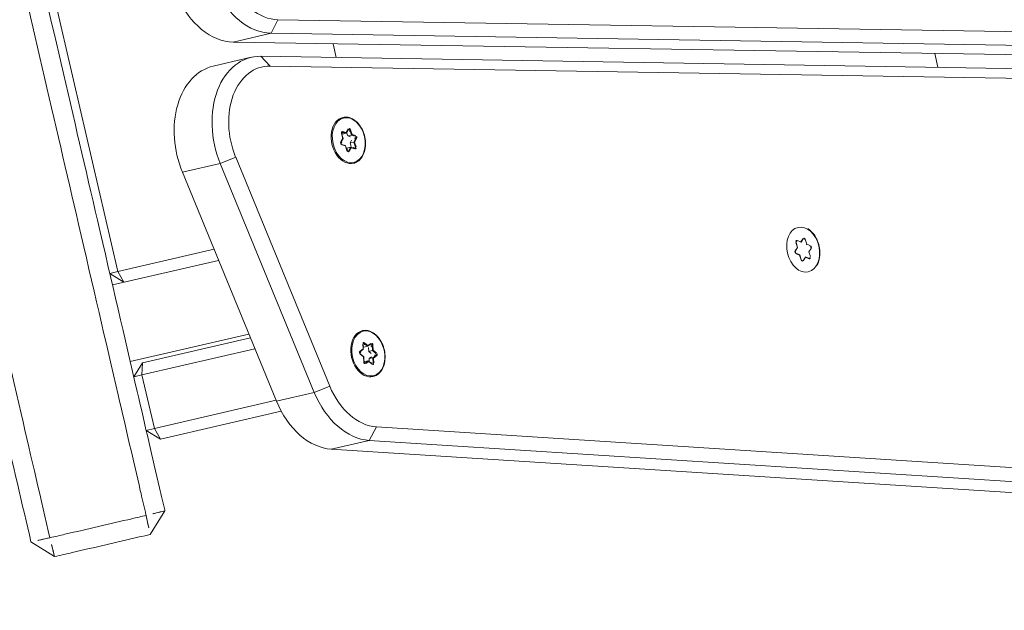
# Model space of a CAD drawing. Extents: x 5477758 to 5478338, y 5918274 to 5918502.
# Tile 94 of 121: x 5477951.976 to 5477952.226, y 5918461.916 to 5918462.066. Entities that reach past the tile are written whole.
import ezdxf

# ---------------------------------------------------------------- set-up
doc = ezdxf.new("R2010")
doc.units = 0
doc.layers.get('0').update_dxf_attribs({"color": 8, "linetype": 'CONTINUOUS', "lineweight": 13})
doc.layers.add('0_PROJEKTOWANE ZABAWKI', color=8, linetype='CONTINUOUS', lineweight=0)

# ---------------------------------------------------------------- blocks, each defined once
blk = doc.blocks.new('zw$CEC1')
for p, q in [((1191.335, -593.784), (1175.214, -658.433)), ((1175.51, -658.257), (1191.631, -593.609)), ((1189.853, -595.852), (1174.406, -657.798)), ((1174.701, -658.047), (1190.148, -596.101)), ((1203.559, -596.174), (1185.064, -657.701)), ((1185.358, -657.957), (1203.853, -596.43)), ((1190.148, -597.091), (1174.701, -659.037)), ((1203.853, -597.42), (1185.358, -658.947)), ((1179.023, -641.705), (1179.386, -641.705)), ((1183.066, -645.896), (1183.011, -645.977)), ((1183.216, -645.965), (1183.143, -645.892)), ((1183.342, -645.958), (1183.216, -645.965)), ((1182.852, -646.035), (1182.924, -646.108)), ((1182.939, -646.113), (1182.862, -646.035)), ((1182.924, -646.108), (1182.87, -646.19)), ((1183.011, -645.977), (1182.885, -645.985)), ((1183.236, -646.213), (1183.178, -646.299)), ((1183.19, -646.297), (1183.245, -646.216)), ((1183.37, -646.204), (1183.238, -646.212)), ((1183.245, -646.216), (1183.371, -646.208)), ((1183.374, -646.006), (1183.316, -646.092)), ((1183.332, -646.085), (1183.387, -646.003)), ((1183.405, -646.158), (1183.332, -646.085)), ((1183.046, -646.223), (1182.913, -646.231)), ((1182.914, -646.235), (1183.04, -646.228)), ((1183.04, -646.228), (1183.113, -646.301)), ((1183.124, -646.301), (1183.047, -646.223)), ((1175.317, -656.569), (1175.679, -656.569)), ((1177.52, -656.683), (1177.597, -656.754)), ((1177.612, -656.758), (1177.53, -656.682)), ((1177.676, -656.62), (1177.55, -656.632)), ((1177.552, -656.653), (1177.687, -656.641)), ((1177.552, -656.656), (1177.552, -656.653)), ((1177.597, -656.744), (1177.687, -656.736)), ((1177.725, -656.538), (1177.676, -656.62)), ((1177.687, -656.641), (1177.739, -656.552)), ((1177.687, -656.641), (1177.687, -656.736)), ((1177.687, -656.736), (1177.724, -656.674)), ((1177.739, -656.552), (1177.739, -656.556)), ((1177.791, -656.548), (1177.873, -656.624)), ((1177.791, -656.551), (1177.791, -656.548)), ((1177.88, -656.602), (1177.803, -656.531)), ((1177.815, -656.665), (1177.873, -656.72)), ((1177.873, -656.624), (1178.008, -656.612)), ((1177.873, -656.624), (1177.873, -656.72)), ((1177.873, -656.72), (1177.968, -656.711)), ((1178.006, -656.591), (1177.88, -656.602)), ((1177.987, -656.73), (1178.069, -656.806)), ((1177.987, -656.73), (1177.987, -656.825)), ((1178.04, -656.638), (1177.988, -656.726)), ((1178.004, -656.718), (1178.053, -656.635)), ((1178.081, -656.789), (1178.004, -656.718)), ((1178.008, -656.612), (1178.008, -656.616)), ((1177.597, -656.754), (1177.548, -656.837)), ((1177.562, -656.852), (1177.614, -656.763)), ((1177.562, -656.855), (1177.562, -656.852)), ((1177.726, -656.865), (1177.594, -656.876)), ((1177.595, -656.881), (1177.721, -656.869)), ((1177.61, -656.865), (1177.614, -656.859)), ((1177.614, -656.763), (1177.614, -656.859)), ((1177.721, -656.869), (1177.798, -656.941)), ((1177.808, -656.941), (1177.727, -656.865)), ((1177.915, -656.849), (1177.862, -656.937)), ((1177.875, -656.934), (1177.924, -656.851)), ((1178.049, -656.836), (1177.917, -656.847)), ((1177.924, -656.851), (1178.05, -656.84)), ((1177.987, -656.825), (1178.002, -656.84)), ((1178.069, -656.806), (1178.069, -656.81)), ((1183, -657.443), (1182.912, -657.507)), ((1182.923, -657.525), (1183.017, -657.456)), ((1182.965, -657.356), (1183, -657.443)), ((1183.017, -657.453), (1182.979, -657.361)), ((1183.016, -657.338), (1183.148, -657.361)), ((1183.016, -657.341), (1183.016, -657.338)), ((1183.017, -657.456), (1183.017, -657.552)), ((1183.143, -657.339), (1183.02, -657.317)), ((1183.054, -657.44), (1183.148, -657.456)), ((1183.231, -657.274), (1183.143, -657.339)), ((1183.148, -657.361), (1183.242, -657.292)), ((1183.148, -657.361), (1183.148, -657.456)), ((1183.148, -657.456), (1183.214, -657.408)), ((1183.242, -657.292), (1183.242, -657.295)), ((1183.292, -657.301), (1183.33, -657.393)), ((1183.292, -657.304), (1183.292, -657.301)), ((1183.303, -657.423), (1183.33, -657.489)), ((1183.342, -657.374), (1183.307, -657.287)), ((1183.33, -657.393), (1183.461, -657.416)), ((1183.33, -657.393), (1183.33, -657.489)), ((1183.33, -657.489), (1183.403, -657.501)), ((1183.465, -657.395), (1183.342, -657.374)), ((1183.478, -657.447), (1183.384, -657.515)), ((1183.398, -657.513), (1183.486, -657.448)), ((1183.461, -657.416), (1183.461, -657.42)), ((1182.923, -657.529), (1182.923, -657.525)), ((1182.934, -657.56), (1183.057, -657.582)), ((1183.066, -657.579), (1182.936, -657.556)), ((1182.997, -657.567), (1183.017, -657.552)), ((1183.057, -657.582), (1183.092, -657.668)), ((1183.106, -657.673), (1183.069, -657.581)), ((1183.252, -657.612), (1183.159, -657.68)), ((1183.168, -657.682), (1183.256, -657.617)), ((1183.382, -657.635), (1183.252, -657.612)), ((1183.256, -657.617), (1183.379, -657.639)), ((1183.381, -657.521), (1183.419, -657.613)), ((1183.381, -657.521), (1183.381, -657.613)), ((1183.433, -657.599), (1183.398, -657.513)), ((1183.419, -657.613), (1183.419, -657.616)), ((1185.064, -657.701), (1185.358, -657.957)), ((1174.406, -657.798), (1174.701, -658.047)), ((1185.358, -658.947), (1185.358, -657.957)), ((1174.701, -659.037), (1174.701, -658.047)), ((1175.214, -658.433), (1175.51, -658.257)), ((1175.184, -658.678), (1175.184, -659.668)), ((1183.784, -658.622), (1177.566, -659.637)), ((1183.784, -658.622), (1183.851, -659.041)), ((1177.634, -660.056), (1183.851, -659.041)), ((1183.851, -659.041), (1183.851, -660.031)), ((1177.566, -659.637), (1177.634, -660.056)), ((1184.128, -663.128), (1184.128, -659.971)), ((1183.851, -660.031), (1177.634, -661.046)), ((1177.634, -661.046), (1177.634, -660.056)), ((1183.828, -660.035), (1183.828, -663.216)), ((1182.028, -660.329), (1182.028, -663.428)), ((1182.128, -660.312), (1182.128, -663.128)), ((1182.428, -663.216), (1182.428, -660.263)), ((1179.728, -660.704), (1179.728, -663.216)), ((1180.028, -663.428), (1180.028, -660.655)), ((1179.728, -663.216), (1065.128, -663.216)), ((1179.728, -663.216), (1180.028, -663.128)), ((1180.028, -663.128), (1179.728, -663.428)), ((1179.728, -663.428), (1179.728, -663.216)), ((1182.428, -663.428), (1182.128, -663.128)), ((1182.128, -663.128), (1182.428, -663.216)), ((1182.428, -663.216), (1182.428, -663.428)), ((1183.828, -663.216), (1182.428, -663.216)), ((1183.828, -663.216), (1184.128, -663.128)), ((1184.128, -663.128), (1183.828, -663.428)), ((1183.828, -663.428), (1183.828, -663.216)), ((1185.928, -663.428), (1186.428, -663.928)), ((1186.428, -666.428), (1185.928, -666.928))]:
    blk.add_line(p, q)
for centre in [(1183.128, -646.097), (1177.8, -656.736), (1183.199, -657.478)]:
    blk.add_ellipse(centre, major_axis=(0.58, 0), ratio=0.707107)
for centre, major_axis, ratio, start_param, end_param in [((1183.106, -645.91), (-0.045, 0), 0.707107, 3.74717, 5.841565), ((1183.066, -645.907), (-0.0125, 0.0083), 0.639267, 3.885335, 5.116295), ((1183.143, -645.902), (0.0107, 0.0105), 0.581364, 1.053304, 2.284263), ((1183.346, -645.99), (0.045, 0), 0.707107, 5.841565, 7.93596), ((1183.342, -645.969), (-0.0009, 0.015), 0.057903, 4.265146, 5.496105), ((1182.889, -646.016), (-0.045, 0), 0.707107, 4.794368, 6.888763), ((1182.852, -646.045), (0.0107, 0.0105), 0.581364, 0, 1.053304), ((1182.91, -646.203), (-0.045, 0), 0.707107, 5.841565, 7.93596), ((1182.87, -646.2), (-0.0125, 0.0083), 0.639267, 3.885335, 5.116295), ((1182.885, -645.995), (-0.0009, 0.015), 0.057903, 4.265146, 5.496105), ((1182.924, -646.119), (0.0172, 0.0016), 0.611133, 0.283044, 1.514003), ((1183.011, -645.988), (0.0082, -0.0143), 0.386306, 0.933648, 2.164607), ((1183.216, -645.976), (-0.0059, -0.0152), 0.294308, 4.061785, 5.292744), ((1183.245, -646.226), (0.0082, -0.0143), 0.386306, 2.164607, 3.331498), ((1183.332, -646.095), (-0.0172, -0.0016), 0.611133, 4.655596, 5.886555), ((1183.371, -646.219), (-0.0009, 0.015), 0.057903, 5.496105, 6.283185), ((1183.368, -646.177), (0.045, 0), 0.707107, 4.794368, 6.888763), ((1183.387, -646.014), (-0.0125, 0.0083), 0.639267, 5.116295, 6.283185), ((1183.405, -646.169), (0.0107, 0.0105), 0.581364, 1.053304, 2.284263), ((1182.914, -646.245), (-0.0009, 0.015), 0.057903, 5.496105, 6.283185), ((1183.04, -646.238), (-0.0059, -0.0152), 0.294308, 3.008481, 4.061785), ((1183.15, -646.283), (0.045, 0), 0.707107, 3.74717, 5.841565), ((1183.113, -646.312), (0.0107, 0.0105), 0.581364, 0, 1.053304), ((1183.19, -646.307), (-0.0125, 0.0083), 0.639267, 5.116295, 6.283185), ((1177.556, -656.663), (-0.045, 0), 0.707107, 4.83863, 6.933025), ((1177.52, -656.693), (0.0102, 0.011), 0.562985, 0, 1.026666), ((1177.556, -656.674), (-0.03, 0), 0.707107, 4.83863, 6.283185), ((1177.55, -656.642), (-0.0013, 0.0149), 0.089029, 3.922996, 5.493792), ((1177.8, -656.75), (-0.25, 0), 0.707107, 5.701841, 6.040914), ((1177.676, -656.631), (0.0088, -0.014), 0.408683, 0.575319, 2.146116), ((1177.8, -656.75), (0.25, 0), 0.707107, 1.513051, 1.881023), ((1177.767, -656.55), (-0.045, 0), 0.707107, 3.791432, 5.885827), ((1177.725, -656.548), (0.0129, -0.0077), 0.652014, 0.369235, 1.940032), ((1177.767, -656.561), (0.03, 0), 0.707107, 0.649839, 2.744234), ((1177.803, -656.541), (0.0102, 0.011), 0.562985, 1.026666, 2.597462), ((1177.88, -656.613), (-0.0053, -0.0154), 0.267309, 4.049622, 5.620418), ((1177.8, -656.75), (0.25, 0), 0.707107, 0.481638, 0.833825), ((1178.004, -656.728), (-0.0171, -0.0025), 0.609417, 4.624941, 6.195738), ((1178.011, -656.622), (0.045, 0), 0.707107, 5.885827, 7.980222), ((1178.006, -656.601), (-0.0013, 0.0149), 0.089029, 3.922996, 5.493792), ((1178.011, -656.633), (0.03, 0), 0.707107, 0, 1.697037), ((1178.053, -656.645), (-0.0129, 0.0077), 0.652014, 5.081624, 6.283185), ((1177.8, -656.75), (-0.6, 0), 0.707107, 0, 3.141593), ((1177.589, -656.849), (-0.045, 0), 0.707107, 5.885827, 7.980222), ((1177.548, -656.847), (0.0129, -0.0077), 0.652014, 0.369235, 1.940032), ((1177.589, -656.86), (-0.03, 0), 0.707107, 5.885827, 6.283185), ((1177.8, -656.75), (-0.25, 0), 0.707107, 0.465854, 0.776815), ((1177.595, -656.891), (-0.0013, 0.0149), 0.089029, 5.493792, 6.283185), ((1177.597, -656.765), (0.0171, 0.0025), 0.609417, 6.195738, 7.766534), ((1177.721, -656.88), (-0.0053, -0.0154), 0.267309, 3.022956, 4.049622), ((1177.8, -656.75), (-0.25, 0), 0.707107, 1.54195, 1.865238), ((1177.834, -656.922), (0.045, 0), 0.707107, 3.791432, 5.885827), ((1177.798, -656.952), (0.0102, 0.011), 0.562985, 0, 1.026666), ((1177.875, -656.945), (-0.0129, 0.0077), 0.652014, 5.081624, 6.283185), ((1177.924, -656.862), (0.0088, -0.014), 0.408683, 2.146116, 3.347677), ((1177.8, -656.75), (0.25, 0), 0.707107, 5.758852, 6.069813), ((1178.05, -656.851), (-0.0013, 0.0149), 0.089029, 5.493792, 6.283185), ((1178.045, -656.808), (0.045, 0), 0.707107, 4.83863, 6.933025), ((1178.081, -656.8), (0.0102, 0.011), 0.562985, 1.026666, 2.597462), ((1178.045, -656.819), (0.03, 0), 0.707107, 0, 0.649839), ((1183.199, -657.492), (-0.6, 0), 0.707107, 0, 3.141593), ((1183.009, -657.348), (-0.045, 0), 0.707107, 4.467995, 6.56239), ((1182.965, -657.367), (0.0139, 0.0056), 0.679724, 0, 1.301881), ((1183.009, -657.358), (-0.03, 0), 0.707107, 4.467995, 6.283185), ((1183.199, -657.492), (0.25, 0), 0.707107, 2.189614, 2.547433), ((1183, -657.453), (0.0166, -0.0047), 0.601017, 0.16912, 1.739916), ((1183.02, -657.327), (0.0026, 0.0148), 0.171098, 0.800479, 2.371275), ((1183.143, -657.349), (0.0037, -0.0158), 0.19164, 0.688736, 2.259533), ((1183.199, -657.492), (0.25, 0), 0.707107, 1.142416, 1.510388), ((1183.263, -657.296), (0.045, 0), 0.707107, 0.279204, 2.3736), ((1183.231, -657.285), (-0.0089, 0.0121), 0.508626, 3.748748, 5.319544), ((1183.263, -657.307), (0.03, 0), 0.707107, 0.279204, 2.3736), ((1183.307, -657.298), (-0.0139, -0.0056), 0.679724, 4.443473, 6.01427), ((1183.342, -657.384), (-0.0104, -0.0129), 0.462667, 4.192773, 5.763569), ((1183.199, -657.492), (0.25, 0), 0.707107, 0.130169, 0.46319), ((1183.465, -657.406), (0.0026, 0.0148), 0.171098, 0.800479, 2.371275), ((1183.454, -657.437), (0.03, 0), 0.707107, 0, 1.326402), ((1183.454, -657.426), (0.045, 0), 0.707107, 5.515192, 7.609587), ((1183.486, -657.459), (-0.0089, 0.0121), 0.508626, 5.319544, 6.283185), ((1182.945, -657.53), (-0.045, 0), 0.707107, 5.515192, 7.609587), ((1182.912, -657.518), (-0.0089, 0.0121), 0.508626, 3.748748, 5.319544), ((1182.945, -657.54), (-0.03, 0), 0.707107, 5.515192, 6.283185), ((1182.934, -657.571), (0.0026, 0.0148), 0.171098, 0, 0.800479), ((1183.199, -657.492), (-0.25, 0), 0.707107, 0.095219, 0.407877), ((1183.057, -657.593), (-0.0104, -0.0129), 0.462667, 2.890892, 4.192773), ((1183.092, -657.679), (0.0139, 0.0056), 0.679724, 0, 1.301881), ((1183.135, -657.66), (-0.045, 0), 0.707107, 0.279204, 2.3736), ((1183.199, -657.492), (-0.25, 0), 0.707107, 1.152569, 1.475438), ((1183.168, -657.692), (-0.0089, 0.0121), 0.508626, 5.319544, 6.283185), ((1183.256, -657.628), (0.0037, -0.0158), 0.19164, 2.259533, 3.223174), ((1183.199, -657.492), (-0.25, 0), 0.707107, 2.244927, 2.557585), ((1183.39, -657.608), (0.045, 0), 0.707107, 4.467995, 6.56239), ((1183.379, -657.65), (0.0026, 0.0148), 0.171098, 0, 0.800479), ((1183.398, -657.524), (-0.0166, 0.0047), 0.601017, 4.881509, 6.452305), ((1183.433, -657.61), (-0.0139, -0.0056), 0.679724, 4.443473, 6.01427), ((1183.39, -657.619), (0.03, 0), 0.707107, 0, 0.279204), ((1183.401, -657.451), (1.7, 0), 0.707107, 4.939282, 6.073746), ((1172.732, -657.589), (1.7, 0), 0.707107, 4.974188, 6.108652), ((1183.401, -657.663), (2, 0), 0.707107, 4.939282, 6.073746), ((1172.732, -657.801), (2, 0), 0.707107, 4.974188, 6.108652), ((1177.184, -658.678), (-2, 0), 0.707107, 6.108652, 8.080874), ((1177.184, -658.466), (-1.7, 0), 0.707107, 6.108652, 8.080874), ((1183.401, -658.653), (2, 0), 0.707107, 4.939282, 6.073746), ((1172.732, -658.791), (2, 0), 0.707107, 4.974188, 6.108652), ((1177.184, -659.668), (-2, 0), 0.707107, 0, 1.797689)]:
    blk.add_ellipse(centre, major_axis=major_axis, ratio=ratio, start_param=start_param, end_param=end_param)
for points, knots in [([(1182.64, -645.86), (1182.641, -645.859), (1182.642, -645.858), (1182.681, -645.819), (1182.728, -645.787), (1182.832, -645.734), (1182.89, -645.713), (1183.013, -645.686), (1183.077, -645.68), (1183.205, -645.682), (1183.269, -645.69), (1183.39, -645.721), (1183.447, -645.743), (1183.543, -645.797), (1183.583, -645.826), (1183.616, -645.86)], [2.791854, 2.791854, 2.791854, 2.791854, 2.800823, 2.800823, 3.121975, 3.121975, 3.445581, 3.445581, 3.769463, 3.769463, 4.093294, 4.093294, 4.417181, 4.417181, 4.702487, 4.702487, 4.702487, 4.702487]), ([(1182.86, -646.031), (1182.86, -646.031), (1182.86, -646.031), (1182.86, -646.032), (1182.86, -646.032), (1182.861, -646.033), (1182.862, -646.034), (1182.862, -646.035)], [4.4681786, 4.4681786, 4.4681786, 4.4681786, 4.470158, 4.470158, 4.5912735, 4.5912735, 4.712389, 4.712389, 4.712389, 4.712389]), ([(1183.37, -646.204), (1183.374, -646.204), (1183.377, -646.203), (1183.382, -646.202), (1183.385, -646.201), (1183.39, -646.198), (1183.391, -646.197), (1183.394, -646.194), (1183.396, -646.193), (1183.396, -646.192), (1183.396, -646.192), (1183.397, -646.191)], [5.759587, 5.759587, 5.759587, 5.759587, 6.034244, 6.034244, 6.306523, 6.306523, 6.576345, 6.576345, 6.854375, 6.854375, 6.887037, 6.887037, 6.887037, 6.887037]), ([(1182.881, -646.218), (1182.882, -646.219), (1182.883, -646.221), (1182.886, -646.224), (1182.888, -646.225), (1182.893, -646.227), (1182.895, -646.228), (1182.901, -646.23), (1182.904, -646.23), (1182.909, -646.231), (1182.911, -646.231), (1182.913, -646.231)], [4.468179, 4.468179, 4.468179, 4.468179, 4.767922, 4.767922, 5.046861, 5.046861, 5.316682, 5.316682, 5.58891, 5.58891, 5.759587, 5.759587, 5.759587, 5.759587]), ([(1183.124, -646.301), (1183.125, -646.303), (1183.127, -646.304), (1183.131, -646.307), (1183.134, -646.308), (1183.139, -646.31), (1183.142, -646.31), (1183.148, -646.311), (1183.151, -646.311), (1183.158, -646.31), (1183.161, -646.31), (1183.166, -646.308), (1183.169, -646.307), (1183.173, -646.304), (1183.175, -646.303), (1183.177, -646.301), (1183.177, -646.3), (1183.178, -646.299)], [4.712389, 4.712389, 4.712389, 4.712389, 4.997105, 4.997105, 5.267105, 5.267105, 5.538727, 5.538727, 5.813107, 5.813107, 6.087508, 6.087508, 6.359136, 6.359136, 6.629144, 6.629144, 6.806784, 6.806784, 6.806784, 6.806784]), ([(1177.2, -656.75), (1177.2, -656.705), (1177.21, -656.659), (1177.249, -656.573), (1177.279, -656.532), (1177.354, -656.459), (1177.4, -656.426), (1177.504, -656.373), (1177.562, -656.352), (1177.685, -656.325), (1177.749, -656.319), (1177.878, -656.321), (1177.942, -656.329), (1178.063, -656.36), (1178.12, -656.383), (1178.221, -656.439), (1178.265, -656.474), (1178.336, -656.551), (1178.363, -656.594), (1178.393, -656.675), (1178.4, -656.712), (1178.4, -656.75)], [2.220636, 2.220636, 2.220636, 2.220636, 2.530485, 2.530485, 2.845085, 2.845085, 3.166237, 3.166237, 3.489843, 3.489843, 3.813725, 3.813725, 4.137556, 4.137556, 4.461443, 4.461443, 4.784902, 4.784902, 5.105333, 5.105333, 5.362228, 5.362228, 5.362228, 5.362228]), ([(1177.526, -656.674), (1177.526, -656.674), (1177.526, -656.675), (1177.526, -656.676), (1177.526, -656.676), (1177.527, -656.677), (1177.527, -656.678), (1177.528, -656.679), (1177.528, -656.68), (1177.529, -656.681), (1177.53, -656.682), (1177.53, -656.682)], [4.0625496, 4.0625496, 4.0625496, 4.0625496, 4.1925175, 4.1925175, 4.3224854, 4.3224854, 4.4524532, 4.4524532, 4.5824211, 4.5824211, 4.712389, 4.712389, 4.712389, 4.712389]), ([(1178.04, -656.638), (1178.04, -656.637), (1178.04, -656.637), (1178.041, -656.636), (1178.041, -656.636), (1178.041, -656.635), (1178.041, -656.635), (1178.041, -656.634), (1178.041, -656.634), (1178.041, -656.634), (1178.041, -656.633), (1178.041, -656.633)], [0.5235988, 0.5235988, 0.5235988, 0.5235988, 0.6030704, 0.6030704, 0.6825421, 0.6825421, 0.7620137, 0.7620137, 0.8414853, 0.8414853, 0.920957, 0.920957, 0.920957, 0.920957]), ([(1177.559, -656.86), (1177.559, -656.861), (1177.56, -656.862), (1177.561, -656.865), (1177.562, -656.867), (1177.566, -656.87), (1177.568, -656.871), (1177.572, -656.874), (1177.575, -656.874), (1177.581, -656.876), (1177.584, -656.876), (1177.589, -656.877), (1177.591, -656.877), (1177.594, -656.876)], [4.06255, 4.06255, 4.06255, 4.06255, 4.401957, 4.401957, 4.741364, 4.741364, 5.018868, 5.018868, 5.288703, 5.288703, 5.561127, 5.561127, 5.759587, 5.759587, 5.759587, 5.759587]), ([(1177.808, -656.941), (1177.81, -656.942), (1177.812, -656.943), (1177.816, -656.946), (1177.819, -656.947), (1177.824, -656.948), (1177.827, -656.949), (1177.833, -656.949), (1177.837, -656.949), (1177.843, -656.948), (1177.846, -656.948), (1177.851, -656.946), (1177.853, -656.945), (1177.858, -656.942), (1177.859, -656.941), (1177.861, -656.939), (1177.862, -656.938), (1177.862, -656.937)], [4.712389, 4.712389, 4.712389, 4.712389, 4.992337, 4.992337, 5.262166, 5.262166, 5.534269, 5.534269, 5.808857, 5.808857, 6.082989, 6.082989, 6.354142, 6.354142, 6.624592, 6.624592, 6.806784, 6.806784, 6.806784, 6.806784]), ([(1178.049, -656.836), (1178.052, -656.835), (1178.055, -656.835), (1178.061, -656.833), (1178.063, -656.832), (1178.068, -656.83), (1178.069, -656.828), (1178.072, -656.826), (1178.073, -656.824), (1178.074, -656.822), (1178.075, -656.821), (1178.075, -656.819), (1178.075, -656.819), (1178.075, -656.819)], [5.759587, 5.759587, 5.759587, 5.759587, 6.03404, 6.03404, 6.305781, 6.305781, 6.575727, 6.575727, 6.857813, 6.857813, 7.146724, 7.146724, 7.204142, 7.204142, 7.204142, 7.204142]), ([(1182.599, -657.492), (1182.599, -657.447), (1182.609, -657.402), (1182.648, -657.315), (1182.678, -657.274), (1182.753, -657.201), (1182.799, -657.168), (1182.903, -657.115), (1182.961, -657.094), (1183.084, -657.067), (1183.148, -657.061), (1183.277, -657.063), (1183.341, -657.071), (1183.461, -657.102), (1183.519, -657.125), (1183.62, -657.182), (1183.664, -657.216), (1183.735, -657.293), (1183.762, -657.336), (1183.792, -657.417), (1183.799, -657.454), (1183.799, -657.492)], [6.038791, 6.038791, 6.038791, 6.038791, 6.34864, 6.34864, 6.66324, 6.66324, 6.984393, 6.984393, 7.307998, 7.307998, 7.63188, 7.63188, 7.955712, 7.955712, 8.279598, 8.279598, 8.603057, 8.603057, 8.923488, 8.923488, 9.180384, 9.180384, 9.180384, 9.180384]), ([(1182.979, -657.358), (1182.979, -657.359), (1182.979, -657.359), (1182.979, -657.359), (1182.979, -657.359), (1182.979, -657.36), (1182.979, -657.36), (1182.979, -657.36), (1182.979, -657.361), (1182.979, -657.361), (1182.979, -657.361), (1182.979, -657.361)], [0.2443943, 0.2443943, 0.2443943, 0.2443943, 0.3002352, 0.3002352, 0.3560761, 0.3560761, 0.411917, 0.411917, 0.4677579, 0.4677579, 0.5235988, 0.5235988, 0.5235988, 0.5235988]), ([(1183.478, -657.447), (1183.479, -657.446), (1183.479, -657.445), (1183.481, -657.444), (1183.482, -657.443), (1183.483, -657.442), (1183.483, -657.441), (1183.484, -657.44), (1183.484, -657.439), (1183.484, -657.438), (1183.484, -657.437), (1183.484, -657.437)], [2.6179939, 2.6179939, 2.6179939, 2.6179939, 2.7715925, 2.7715925, 2.9251911, 2.9251911, 3.0787897, 3.0787897, 3.2323883, 3.2323883, 3.385987, 3.385987, 3.385987, 3.385987]), ([(1182.915, -657.54), (1182.915, -657.541), (1182.915, -657.542), (1182.916, -657.544), (1182.916, -657.545), (1182.918, -657.548), (1182.92, -657.549), (1182.923, -657.552), (1182.926, -657.553), (1182.931, -657.555), (1182.933, -657.556), (1182.936, -657.556)], [0.244394, 0.244394, 0.244394, 0.244394, 0.509675, 0.509675, 0.774955, 0.774955, 1.040236, 1.040236, 1.305516, 1.305516, 1.570796, 1.570796, 1.570796, 1.570796]), ([(1183.106, -657.673), (1183.106, -657.675), (1183.108, -657.677), (1183.112, -657.68), (1183.114, -657.682), (1183.118, -657.684), (1183.121, -657.685), (1183.127, -657.686), (1183.13, -657.687), (1183.136, -657.687), (1183.139, -657.687), (1183.145, -657.686), (1183.148, -657.685), (1183.153, -657.684), (1183.156, -657.682), (1183.158, -657.681), (1183.158, -657.681), (1183.159, -657.68)], [0.523599, 0.523599, 0.523599, 0.523599, 0.927172, 0.927172, 1.204378, 1.204378, 1.47422, 1.47422, 1.746688, 1.746688, 2.021391, 2.021391, 2.295276, 2.295276, 2.566083, 2.566083, 2.617994, 2.617994, 2.617994, 2.617994]), ([(1183.382, -657.635), (1183.385, -657.635), (1183.388, -657.636), (1183.394, -657.635), (1183.397, -657.635), (1183.403, -657.634), (1183.406, -657.633), (1183.411, -657.631), (1183.413, -657.629), (1183.416, -657.627), (1183.417, -657.625), (1183.419, -657.623), (1183.42, -657.621), (1183.42, -657.62), (1183.42, -657.619), (1183.42, -657.619)], [1.570796, 1.570796, 1.570796, 1.570796, 1.844329, 1.844329, 2.119118, 2.119118, 2.392017, 2.392017, 2.661992, 2.661992, 2.936562, 2.936562, 3.253095, 3.253095, 3.385987, 3.385987, 3.385987, 3.385987]), ([(1185.928, -663.428), (1185.92, -663.428), (1185.912, -663.428), (1185.718, -663.428), (1185.535, -663.428), (1184.553, -663.428), (1183.711, -663.428), (1181.437, -663.428), (1179.931, -663.428), (1175.708, -663.428), (1172.842, -663.428), (1167.867, -663.428), (1165.775, -663.428), (1161.975, -663.428), (1160.125, -663.428), (1157.094, -663.428), (1155.952, -663.428), (1152.126, -663.428), (1149.918, -663.428), (1144.631, -663.428), (1141.592, -663.428), (1133.362, -663.428), (1129.292, -663.428), (1125.141, -663.428), (1121.09, -663.428), (1116.962, -663.428), (1109.398, -663.428), (1105.404, -663.428), (1097.178, -663.428), (1092.945, -663.428), (1086.247, -663.428), (1084.057, -663.428), (1080.368, -663.428), (1078.913, -663.428), (1076.716, -663.428), (1075.923, -663.428), (1074.514, -663.428), (1073.944, -663.428), (1071.753, -663.428), (1070.083, -663.428), (1066.71, -663.428), (1065.138, -663.428), (1062.035, -663.428), (1060.513, -663.428), (1058.928, -663.428)], [1.481535, 1.481535, 1.481535, 1.481535, 1.518758, 1.518758, 2.379658, 2.379658, 5.597938, 5.597938, 10.538019, 10.538019, 18.696385, 18.696385, 24.527079, 24.527079, 29.575647, 29.575647, 32.535382, 32.535382, 39.355172, 39.355172, 49.134696, 49.134696, 58.493436, 58.493436, 58.493436, 67.627244, 67.627244, 74.794433, 74.794433, 81.961623, 81.961623, 87.411225, 87.411225, 93.164019, 93.164019, 96.599059, 96.599059, 98.916813, 98.916813, 105.38718, 105.38718, 110.834573, 110.834573, 115.773922, 115.773922, 115.773922, 115.773922]), ([(1185.928, -663.428), (1185.929, -663.51), (1185.93, -663.592), (1185.931, -663.756), (1185.932, -663.838), (1185.933, -663.92)], [-0.6455357, -0.6455357, -0.6455357, -0.6455357, -0.3227745, -0.3227745, 0, 0, 0, 0]), ([(1058.927, -663.92), (1060.523, -663.92), (1062.054, -663.92), (1065.164, -663.92), (1066.734, -663.92), (1070.101, -663.92), (1071.766, -663.92), (1073.946, -663.92), (1074.514, -663.92), (1075.915, -663.92), (1076.705, -663.92), (1078.897, -663.92), (1080.352, -663.92), (1084.045, -663.92), (1086.239, -663.92), (1092.944, -663.92), (1097.179, -663.92), (1105.409, -663.92), (1109.403, -663.92), (1116.968, -663.92), (1121.096, -663.92), (1125.146, -663.92), (1129.296, -663.92), (1133.365, -663.92), (1141.591, -663.92), (1144.628, -663.92), (1149.914, -663.92), (1152.123, -663.92), (1155.951, -663.92), (1157.093, -663.92), (1160.126, -663.92), (1161.976, -663.92), (1165.775, -663.92), (1167.866, -663.92), (1172.838, -663.92), (1175.7, -663.92), (1179.913, -663.92), (1181.414, -663.92), (1183.676, -663.92), (1184.512, -663.92), (1185.486, -663.92), (1185.666, -663.92), (1185.878, -663.92), (1185.905, -663.92), (1185.933, -663.92)], [-115.806845, -115.806845, -115.806845, -115.806845, -110.834573, -110.834573, -105.38718, -105.38718, -98.916813, -98.916813, -96.599059, -96.599059, -93.164019, -93.164019, -87.411225, -87.411225, -81.961623, -81.961623, -74.794433, -74.794433, -67.627244, -67.627244, -58.493436, -58.493436, -58.493436, -49.134696, -49.134696, -39.355172, -39.355172, -32.535382, -32.535382, -29.575647, -29.575647, -24.527079, -24.527079, -18.696385, -18.696385, -10.538019, -10.538019, -5.597938, -5.597938, -2.379658, -2.379658, -1.518758, -1.518758, -1.390315, -1.390315, -1.390315, -1.390315]), ([(1185.933, -663.92), (1186.015, -663.921), (1186.098, -663.923), (1186.263, -663.925), (1186.346, -663.926), (1186.428, -663.928)], [-0.6621065, -0.6621065, -0.6621065, -0.6621065, -0.3309276, -0.3309276, 0, 0, 0, 0]), ([(1185.933, -663.92), (1185.933, -664.044), (1185.933, -664.167), (1185.933, -664.582), (1185.933, -664.874), (1185.933, -665.166), (1185.933, -665.457), (1185.933, -665.749), (1185.933, -666.172), (1185.933, -666.304), (1185.933, -666.435)], [-3.042729, -3.042729, -3.042729, -3.042729, -2.666349, -2.666349, -1.777573, -1.777573, -1.777573, -0.888787, -0.888787, -0.488054, -0.488054, -0.488054, -0.488054]), ([(1186.428, -666.428), (1186.428, -666.273), (1186.428, -666.119), (1186.428, -665.673), (1186.428, -665.382), (1186.428, -665.09), (1186.428, -664.798), (1186.428, -664.507), (1186.428, -664.119), (1186.428, -664.023), (1186.428, -663.928)], [0.418771, 0.418771, 0.418771, 0.418771, 0.888787, 0.888787, 1.777573, 1.777573, 1.777573, 2.666349, 2.666349, 2.958161, 2.958161, 2.958161, 2.958161]), ([(1185.933, -666.435), (1184.96, -666.435), (1183.865, -666.435), (1181.31, -666.435), (1179.819, -666.435), (1175.892, -666.435), (1173.383, -666.435), (1168.638, -666.435), (1166.306, -666.435), (1162.268, -666.435), (1160.59, -666.435), (1155.531, -666.435), (1153.392, -666.435), (1145.933, -666.435), (1142.968, -666.435), (1138.957, -666.435), (1136.135, -666.435), (1132.796, -666.435), (1122.514, -666.435), (1116.479, -666.435), (1104.632, -666.435), (1098.821, -666.435), (1090.619, -666.435), (1087.898, -666.435), (1083.133, -666.435), (1081.427, -666.435), (1078.494, -666.435), (1077.267, -666.435), (1075.113, -666.435), (1074.209, -666.435), (1072.179, -666.435), (1071.052, -666.435), (1067.125, -666.435), (1063.755, -666.435), (1058.927, -666.435)], [0.478318, 0.478318, 0.478318, 0.478318, 3.307686, 3.307686, 6.615372, 6.615372, 11.720097, 11.720097, 16.66119, 16.66119, 20.086268, 20.086268, 26.717745, 26.717745, 33.32238, 33.32238, 33.32238, 37.968614, 37.968614, 43.976092, 43.976092, 49.98357, 49.98357, 53.186468, 53.186468, 56.000528, 56.000528, 58.814588, 58.814588, 60.765103, 60.765103, 62.715617, 62.715617, 66.516875, 66.516875, 66.516875, 66.516875]), ([(1185.933, -666.435), (1185.932, -666.517), (1185.931, -666.599), (1185.93, -666.764), (1185.929, -666.846), (1185.928, -666.928)], [-0.7703329, -0.7703329, -0.7703329, -0.7703329, -0.3851515, -0.3851515, 0, 0, 0, 0]), ([(1186.428, -666.428), (1186.346, -666.429), (1186.263, -666.43), (1186.098, -666.433), (1186.015, -666.434), (1185.933, -666.435)], [-0.6609531, -0.6609531, -0.6609531, -0.6609531, -0.3303843, -0.3303843, 0, 0, 0, 0]), ([(1058.928, -666.928), (1063.735, -666.928), (1067.098, -666.928), (1071.031, -666.928), (1072.164, -666.928), (1074.207, -666.928), (1075.118, -666.928), (1077.286, -666.928), (1078.517, -666.928), (1081.448, -666.928), (1083.15, -666.928), (1087.906, -666.928), (1090.624, -666.928), (1098.817, -666.928), (1104.626, -666.928), (1116.47, -666.928), (1122.506, -666.928), (1132.791, -666.928), (1136.133, -666.928), (1138.956, -666.928), (1142.971, -666.928), (1145.939, -666.928), (1153.396, -666.928), (1155.532, -666.928), (1160.588, -666.928), (1162.267, -666.928), (1166.306, -666.928), (1168.639, -666.928), (1173.39, -666.928), (1175.904, -666.928), (1179.844, -666.928), (1181.342, -666.928), (1183.883, -666.928), (1184.96, -666.928), (1185.928, -666.928)], [-66.505201, -66.505201, -66.505201, -66.505201, -62.715617, -62.715617, -60.765103, -60.765103, -58.814588, -58.814588, -56.000528, -56.000528, -53.186468, -53.186468, -49.98357, -49.98357, -43.976092, -43.976092, -37.968614, -37.968614, -33.32238, -33.32238, -33.32238, -26.717745, -26.717745, -20.086268, -20.086268, -16.66119, -16.66119, -11.720097, -11.720097, -6.615372, -6.615372, -3.307686, -3.307686, -0.555747, -0.555747, -0.555747, -0.555747])]:
    blk.add_open_spline(points, degree=3, knots=knots)
blk.add_open_spline([(1183.374, -646.006), (1183.374, -646.005), (1183.375, -646.005), (1183.375, -646.005)], degree=3)

msp = doc.modelspace()

# ---------------------------------------------------------------- block references
at = {"layer": '0_PROJEKTOWANE ZABAWKI', "xscale": 0.009981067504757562, "yscale": 0.009981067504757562, "zscale": 0.009981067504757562, "rotation": 283.0720937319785}
msp.add_blockref('zw$CEC1', (5477955.78541, 5918474.9692), dxfattribs=at)

doc.saveas('drawing.dxf')
